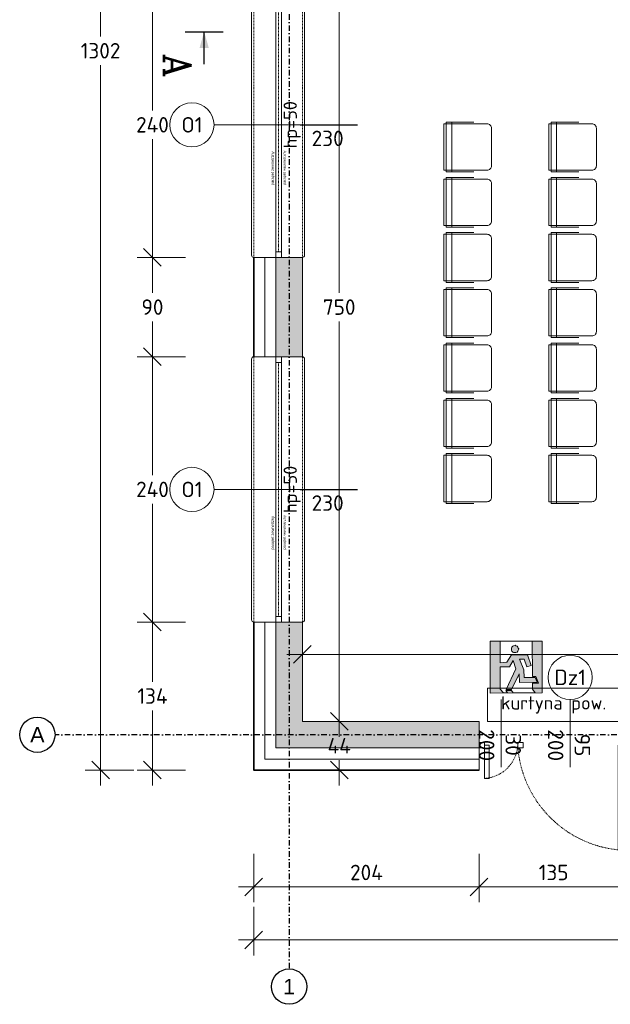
# Model space of a CAD drawing. Header units: millimetres. Extents: x -6697 to 21546, y -3389 to 18959.
# Tile 41 of 153: x 2213 to 2748, y 2354 to 3245. Entities that reach past the tile are written whole.
import ezdxf
from ezdxf.enums import TextEntityAlignment as Align

# ---------------------------------------------------------------- set-up
doc = ezdxf.new("R2010")
doc.units = ezdxf.units.MM
for name, pattern in [('0.5_0.5', [1, 0.5, -0.5]), ('DASHDOT', [1, 0.5, -0.25, 0, -0.25]), ('JIS_02_0.7', [1.35, 0.75, -0.6])]:
    doc.linetypes.add(name, pattern=pattern)
for name, color, linetype in [('A-MEB', 12, 'Continuous'), ('BD_txg', 3, 'Continuous'), ('opisy', 7, 'Continuous'), ('PDF _Geometria', 7, 'Continuous'), ('PDF _Wypełnienia brył', 7, 'Continuous')]:
    doc.layers.add(name, color=color, linetype=linetype)
doc.layers.add('def', color=7, linetype='Continuous', plot=False)
doc.layers.add('pomocnicze', color=6, linetype='Continuous', plot=False)
for name, color, linetype, lineweight in [('elewacja_projektowana', 7, 'Continuous', 5), ('KOLORYSTYKA', 7, 'Continuous', 5), ('sciany_wew', 7, 'Continuous', 18), ('sciany_zew', 7, 'Continuous', 35), ('stolarka_mysz_drzwi', 7, 'Continuous', 5), ('stolarka_mysz_drzwi_opisy', 7, 'Continuous', 5), ('stolarka_mysz_okna', 7, 'Continuous', 5), ('stolarka_mysz_okna_opisy', 7, 'Continuous', 5)]:
    doc.layers.add(name, color=color, linetype=linetype, lineweight=lineweight)
doc.layers.add('wymiary', color=7, linetype='Continuous', lineweight=5, true_color=0x666666)
doc.layers.add('wyposażenie', color=7, linetype='Continuous', lineweight=5, true_color=0x999999)
doc.styles.add('ISO', font='isocpeur.ttf')
doc.styles.add('ROMANC', font='ROMANC.SHX', dxfattribs={"width": 0.9})
doc.styles.get("Standard").update_dxf_attribs({"font": 'arial.ttf'})
doc.linetypes.add('GRADZINOWANIE', pattern='A,0.00254,-2.54,[134,ltypeshp.shx,S=2.54,R=0,X=-2.54,Y=0],-5.08,[134,ltypeshp.shx,S=2.54,R=180,X=2.54,Y=0],-2.54', length=10.16254)
doc.dimstyles.new('Ł_G 1-100', dxfattribs={"dimtxt": 14, "dimasz": 16, "dimexe": 14, "dimexo": 2, "dimgap": 6, "dimtad": 1, "dimtih": 1, "dimtoh": 1, "dimdec": 0, "dimrnd": 0.5, "dimzin": 1, "dimdsep": 46, "dimtxsty": 'ISO', "dimblk": 'OBLIQUE', "dimcen": 0, "dimdle": 14, "dimclrd": 256, "dimclre": 256, "dimclrt": 7, "dimazin": 0, "dimtfac": 1, "dimtdec": 0, "dimtix": 1, "dimtmove": 0, "dimatfit": 2, "dimfxl": 30, "dimfxlon": 1, "dimlwd": -1, "dimlwe": -1, "dimarcsym": 2})

# ---------------------------------------------------------------- blocks, each defined once
blk = doc.blocks.new('DYBY2002-B05x0204')
at = {"layer": 'wyposażenie'}
for p, q in [((-22.5, 27), (-22.5, 2)), ((22.5, 2), (22.5, 27)), ((-22.5, 7), (22.5, 7)), ((-22.5, 2), (22.5, 2)), ((-21, 7), (21, 7))]:
    blk.add_line(p, q, dxfattribs=at)
blk.add_lwpolyline([(-21, 39), (-21, 0), (21, 0), (21, 39, 0.414214), (17, 43), (-17, 43, 0.414214)], format="xyb", close=True, dxfattribs=at)
blk = doc.blocks.new('*U47')
at = {"layer": 'stolarka_mysz_drzwi'}
for points in [[(9, 0), (9, 95), (5, 95), (5, 0)], [(0, -2.5), (5, -2.5), (5, 2.5), (0, 2.5)]]:
    blk.add_lwpolyline(points, close=True, dxfattribs=at)
at = {"layer": 'stolarka_mysz_drzwi', "linetype": 'JIS_02_0.7'}
blk.add_arc((-1.08, -6.08), 101.26, 3.4421, 86.5579, dxfattribs=at)
at = {"layer": 'stolarka_mysz_drzwi_opisy'}
blk.add_lwpolyline([(52.5, 20), (52.5, -41.41)], dxfattribs=at)
blk.add_circle((52.5, -61.41), 20, dxfattribs=at)
at = {"style": 'ISO', "flags": 9}
for tag, p in [('MATERIAL', (267.97, -34.59)), ('KOLOR_DRZWI', (268.38, -55.85)), ('WYPELNIENIE_DRZWI', (268.01, -77.63))]:
    blk.add_attdef(tag, p, '', height=14, dxfattribs=at)
at = {"layer": 'stolarka_mysz_drzwi_opisy', "color": 1, "true_color": 0xff0000, "style": 'ISO', "flags": 12}
blk.add_attdef('SAMOZAMYKACZ', (19.62, 28.05), '', height=6, rotation=90, dxfattribs=at)
at = {"layer": 'stolarka_mysz_drzwi_opisy', "style": 'ISO'}
blk.add_attdef('SZEROKOSC_DRZWI', text='', height=14, rotation=90, dxfattribs=at).set_placement((41.56, -0.13), align=Align.MIDDLE)
at = {"layer": 'stolarka_mysz_drzwi_opisy', "style": 'ISO', "flags": 8}
for tag, rotation, p in [('WYSOKOSC_DRZWI', 90, (65.64, 0)), ('NR_DRZWI1', 180, (52.5, -61.41))]:
    blk.add_attdef(tag, text='', height=14, rotation=rotation, dxfattribs=at).set_placement(p, align=Align.MIDDLE)
at = {"layer": 'stolarka_mysz_drzwi_opisy', "style": 'ISO', "flags": 2}
blk.add_attdef('P', text='', height=14, rotation=90, dxfattribs=at).set_placement((31.45, 25.97), align=Align.TOP_RIGHT)
blk = doc.blocks.new('*U57')
at = {"layer": 'stolarka_mysz_drzwi'}
for points in [[(-9, 0), (-9, 30), (-5, 30), (-5, 0)], [(-35, -2.5), (-40, -2.5), (-40, 2.5), (-35, 2.5)], [(0, -2.5), (-5, -2.5), (-5, 2.5), (0, 2.5)]]:
    blk.add_lwpolyline(points, close=True, dxfattribs=at)
at = {"layer": 'stolarka_mysz_drzwi', "linetype": 'JIS_02_0.7'}
blk.add_arc((-3.08, -1.92), 31.98, 93.4421, 176.5579, dxfattribs=at)
at = {"layer": 'stolarka_mysz_drzwi_opisy'}
blk.add_lwpolyline([(-20, 20), (-20, -41.41)], dxfattribs=at)
at = {"style": 'ISO', "flags": 9}
for tag, p in [('MATERIAL', (167.97, -34.59)), ('KOLOR_DRZWI', (168.38, -55.85)), ('WYPELNIENIE_DRZWI', (168.01, -77.63))]:
    blk.add_attdef(tag, p, '', height=14, dxfattribs=at)
at = {"layer": 'stolarka_mysz_drzwi_opisy', "color": 1, "true_color": 0xff0000, "style": 'ISO', "flags": 12}
blk.add_attdef('SAMOZAMYKACZ', (18.88, 28.05), '', height=6, rotation=90, dxfattribs=at)
at = {"layer": 'stolarka_mysz_drzwi_opisy', "style": 'ISO'}
blk.add_attdef('SZEROKOSC_DRZWI', text='', height=14, rotation=90, dxfattribs=at).set_placement((-30.94, -0.13), align=Align.MIDDLE)
at = {"layer": 'stolarka_mysz_drzwi_opisy', "style": 'ISO', "flags": 8}
blk.add_attdef('WYSOKOSC_DRZWI', text='', height=14, rotation=90, dxfattribs=at).set_placement((-6.86, 0), align=Align.MIDDLE)
at = {"layer": 'stolarka_mysz_drzwi_opisy', "style": 'ISO', "flags": 2}
blk.add_attdef('L', text='', height=14, rotation=90, dxfattribs=at).set_placement((-36.05, 25.97), align=Align.TOP_RIGHT)
blk = doc.blocks.new('_Oblique')
at = {"color": 0, "linetype": 'ByBlock', "lineweight": -2}
blk.add_line((-0.5, -0.5), (0.5, 0.5), dxfattribs=at)
blk = doc.blocks.new('*D59')
at = {"layer": 'Defpoints', "color": 0, "transparency": 16777216}
for p in [(2424.7, 2565.56), (3512.7, 2565.56), (3512.7, 2411.79)]:
    blk.add_point(p, dxfattribs=at)
at = {"layer": 'wymiary', "transparency": 16777216}
for p, q in [((2424.7, 2441.79), (2424.7, 2397.79)), ((3512.7, 2441.79), (3512.7, 2397.79)), ((2410.7, 2411.79), (3526.7, 2411.79))]:
    blk.add_line(p, q, dxfattribs=at)
at = {"layer": 'wymiary', "transparency": 16777216, "xscale": 16, "yscale": 16, "zscale": 16, "rotation": 180}
blk.add_blockref('_Oblique', (2424.7, 2411.79), dxfattribs=at)
at = {"layer": 'wymiary', "transparency": 16777216, "xscale": 16, "yscale": 16, "zscale": 16}
blk.add_blockref('_Oblique', (3512.7, 2411.79), dxfattribs=at)
at = {"layer": 'wymiary', "color": 7, "transparency": 16777216, "insert": (2968.7, 2424.79), "char_height": 14, "attachment_point": 5, "style": 'ISO'}
blk.add_mtext('1088', dxfattribs=at)
blk = doc.blocks.new('*D61')
at = {"layer": 'Defpoints', "color": 0, "transparency": 16777216}
for p in [(2285.92, 3867.56), (2424.7, 3867.56), (2424.7, 2565.56)]:
    blk.add_point(p, dxfattribs=at)
at = {"layer": 'wymiary', "transparency": 16777216}
for p, q in [((2285.92, 3881.56), (2285.92, 3229.56)), ((2315.92, 3867.56), (2271.92, 3867.56)), ((2285.92, 2551.56), (2285.92, 3203.56)), ((2315.92, 2565.56), (2271.92, 2565.56))]:
    blk.add_line(p, q, dxfattribs=at)
at = {"layer": 'wymiary', "transparency": 16777216, "xscale": 16, "yscale": 16, "zscale": 16}
for p, rotation in [((2285.92, 3867.56), 90), ((2285.92, 2565.56), 270)]:
    blk.add_blockref('_Oblique', p, dxfattribs=dict(at, rotation=rotation))
at = {"layer": 'wymiary', "color": 7, "transparency": 16777216, "insert": (2285.92, 3216.56), "char_height": 14, "attachment_point": 5, "style": 'ISO'}
blk.add_mtext('1302', dxfattribs=at)
blk = doc.blocks.new('ST2')
blk.add_line((13.77, 0), (0, 0))
blk.add_solid([(6.84, -1.95), (6.84, 1.95), (0, 0)])
blk = doc.blocks.new('eprzv')
blk.add_line((47.9, 0), (-47.9, 0))
at = {"xscale": 6, "yscale": 6, "zscale": 6, "rotation": 270}
blk.add_blockref('ST2', (0, 0), dxfattribs=at)
at = {"style": 'ROMANC'}
blk.add_attdef('PRZ', text='', height=70, rotation=270, dxfattribs=at).set_placement((32.1, -86), align=Align.CENTER)
blk = doc.blocks.new('ewakuacja')
at = {"layer": 'PDF _Wypełnienia brył', "true_color": 0x00ff00}
h = blk.add_hatch(color=3, dxfattribs=at)
h.paths.add_polyline_path([(47.08, 47.08), (0, 47.08), (0, 0), (47.08, 0.42), (47.08, 47.08)], flags=0)
h.paths.add_polyline_path([(9.17, 47.08), (37.92, 47.08), (38.33, 15), (41.25, 15), (43.75, 9.17), (38.33, 9.17), (38.33, 3.75), (40.83, 0.42), (20.83, 0.42), (19.17, 2.5), (14.17, 2.5), (15.83, 0.42), (12.08, 0.42), (9.17, 3.75), (9.17, 23.75), (17.5, 23.75), (20.83, 29.58), (23.33, 22.08), (14.58, 3.33), (19.17, 3.33), (26.25, 17.5), (26.67, 9.58), (42.5, 10), (40.83, 14.17), (30.83, 14.17), (30.42, 21.25), (26.67, 30.83), (30.83, 30.83), (33.33, 23.75), (37.08, 25), (33.75, 34.58), (19.17, 34.58), (15, 27.92), (9.17, 27.5), (9.17, 47.08)], flags=0)
h.paths.add_polyline_path([(25.83, 40), (25.42, 40.83), (25, 41.67), (24.58, 42.5), (23.33, 42.92), (22.5, 43.33), (21.25, 42.92), (20.42, 42.5), (19.58, 41.67), (19.17, 40.83), (19.17, 38.75), (19.58, 37.92), (20.42, 37.08), (21.25, 36.67), (23.33, 36.67), (24.58, 37.08), (25, 37.92), (25.42, 38.75), (25.83, 40)], flags=0)
at = {"layer": 'PDF _Geometria', "color": 3, "lineweight": 5, "true_color": 0x00ff00}
for points in [[(47.08, 47.08), (0, 47.08), (0, 0), (47.08, 0.42)], [(9.17, 47.08), (37.92, 47.08), (38.33, 15), (41.25, 15), (43.75, 9.17), (38.33, 9.17), (38.33, 3.75), (40.83, 0.42), (20.83, 0.42), (19.17, 2.5), (14.17, 2.5), (15.83, 0.42), (12.08, 0.42), (9.17, 3.75), (9.17, 23.75), (17.5, 23.75), (20.83, 29.58), (23.33, 22.08), (14.58, 3.33), (19.17, 3.33), (26.25, 17.5), (26.67, 9.58), (42.5, 10), (40.83, 14.17), (30.83, 14.17), (30.42, 21.25), (26.67, 30.83), (30.83, 30.83), (33.33, 23.75), (37.08, 25), (33.75, 34.58), (19.17, 34.58), (15, 27.92), (9.17, 27.5)], [(25.83, 40), (25.42, 40.83), (25, 41.67), (24.58, 42.5), (23.33, 42.92), (22.5, 43.33), (21.25, 42.92), (20.42, 42.5), (19.58, 41.67), (19.17, 40.83), (19.17, 38.75), (19.58, 37.92), (20.42, 37.08), (21.25, 36.67), (23.33, 36.67), (24.58, 37.08), (25, 37.92), (25.42, 38.75)]]:
    blk.add_lwpolyline(points, close=True, dxfattribs=at)
blk = doc.blocks.new('*U73')
at = {"layer": 'pomocnicze'}
blk.add_lwpolyline([(19.5, 120), (71.5, 120)], dxfattribs=at)
at = {"layer": 'stolarka_mysz_okna'}
for points in [[(-24.5, 2), (-24.5, 238)], [(-2.5, 5), (-2.5, 235)], [(2.5, 5), (2.5, 235)], [(23.5, 2), (23.5, 238)]]:
    blk.add_lwpolyline(points, dxfattribs=at)
at = {"layer": 'stolarka_mysz_okna', "linetype": 'JIS_02_0.7'}
for points in [[(-22.5, 0), (-22.5, 240)], [(21.5, 0), (21.5, 240)]]:
    blk.add_lwpolyline(points, dxfattribs=at)
at = {"layer": 'stolarka_mysz_okna'}
for points in [[(2.5, 235), (2.5, 240), (-2.5, 240), (-2.5, 235)], [(2.5, 0), (2.5, 5), (-2.5, 5), (-2.5, 0)]]:
    blk.add_lwpolyline(points, close=True, dxfattribs=at)
at = {"layer": 'stolarka_mysz_okna', "linetype": '0.5_0.5'}
blk.add_lwpolyline([(0, 235), (0, 5)], dxfattribs=at)
at = {"layer": 'stolarka_mysz_okna'}
for centre, start, end in [((-22.5, 238), 90, 180), ((21.5, 238), 0, 90), ((-22.5, 2), 180, 270), ((21.5, 2), 270, 0)]:
    blk.add_arc(centre, 2, start, end, dxfattribs=at)
at = {"layer": 'stolarka_mysz_okna_opisy'}
blk.add_lwpolyline([(-58.5, 120), (71.5, 120)], dxfattribs=at)
blk.add_circle((-78.5, 120), 20, dxfattribs=at)
at = {"style": 'ISO', "flags": 9}
for tag, p in [('KLASA_ODPORNOSCI', (162.72, -22.48)), ('MATERIAL', (162.72, -49.59)), ('KOLOR_OKNA', (163.12, -72.43))]:
    blk.add_attdef(tag, p, '', height=14, dxfattribs=at)
at = {"layer": 'def', "color": 9, "true_color": 0xc7c8ca, "char_height": 2.5, "attachment_point": 1, "rotation": 90}
for s, insert in [('parapet wewnetrzny', (3.83, 65.43)), ('parapet zewnetrzny', (-6.79, 65.43))]:
    blk.add_mtext_dynamic_manual_height_columns(s, width=37.1302, gutter_width=12.5, heights=[0], dxfattribs=dict(at, insert=insert))
at = {"layer": 'stolarka_mysz_okna_opisy', "style": 'ISO', "flags": 8}
blk.add_attdef('HP_PARAPETU', text='', height=12, rotation=90, dxfattribs=at).set_placement((16.47, 120), align=Align.CENTER)
at = {"layer": 'stolarka_mysz_okna_opisy', "style": 'ISO'}
for tag, flags, p in [('SZEROKOSC_OKNA', 2, (44.14, 123.73)), ('WYSOKOSC_OKNA', 12, (44.37, 100.68))]:
    blk.add_attdef(tag, text='', height=14, dxfattribs=dict(at, flags=flags)).set_placement(p, align=Align.CENTER)
at = {"layer": 'stolarka_mysz_okna_opisy', "style": 'ISO', "flags": 8}
blk.add_attdef('NR_OKNA', text='', height=14, dxfattribs=at).set_placement((-78.5, 120), align=Align.MIDDLE)
blk = doc.blocks.new('*D79')
at = {"layer": 'Defpoints', "color": 0, "transparency": 16777216}
for p in [(2424.7, 3269.56), (2332.94, 3029.56), (2424.7, 3029.56)]:
    blk.add_point(p, dxfattribs=at)
at = {"layer": 'wymiary', "transparency": 16777216}
for p, q in [((2332.94, 3283.56), (2332.94, 3162.56)), ((2362.94, 3269.56), (2318.94, 3269.56)), ((2332.94, 3015.56), (2332.94, 3136.56)), ((2362.94, 3029.56), (2318.94, 3029.56))]:
    blk.add_line(p, q, dxfattribs=at)
at = {"layer": 'wymiary', "transparency": 16777216, "xscale": 16, "yscale": 16, "zscale": 16}
for p, rotation in [((2332.94, 3269.56), 90), ((2332.94, 3029.56), 270)]:
    blk.add_blockref('_Oblique', p, dxfattribs=dict(at, rotation=rotation))
at = {"layer": 'wymiary', "color": 7, "transparency": 16777216, "insert": (2332.94, 3149.56), "char_height": 14, "attachment_point": 5, "style": 'ISO'}
blk.add_mtext('240', dxfattribs=at)
blk = doc.blocks.new('*D80')
at = {"layer": 'Defpoints', "color": 0, "transparency": 16777216}
for p in [(2424.7, 3029.56), (2332.94, 2939.56), (2424.7, 2939.56)]:
    blk.add_point(p, dxfattribs=at)
at = {"layer": 'wymiary', "transparency": 16777216}
for p, q in [((2332.94, 3043.56), (2332.94, 2997.56)), ((2362.94, 3029.56), (2318.94, 3029.56)), ((2332.94, 2925.56), (2332.94, 2971.56)), ((2362.94, 2939.56), (2318.94, 2939.56))]:
    blk.add_line(p, q, dxfattribs=at)
at = {"layer": 'wymiary', "transparency": 16777216, "xscale": 16, "yscale": 16, "zscale": 16}
for p, rotation in [((2332.94, 3029.56), 90), ((2332.94, 2939.56), 270)]:
    blk.add_blockref('_Oblique', p, dxfattribs=dict(at, rotation=rotation))
at = {"layer": 'wymiary', "color": 7, "transparency": 16777216, "insert": (2332.94, 2984.56), "char_height": 14, "attachment_point": 5, "style": 'ISO'}
blk.add_mtext('90', dxfattribs=at)
blk = doc.blocks.new('*D81')
at = {"layer": 'Defpoints', "color": 0, "transparency": 16777216}
for p in [(2424.7, 2939.56), (2332.94, 2699.56), (2424.7, 2699.56)]:
    blk.add_point(p, dxfattribs=at)
at = {"layer": 'wymiary', "transparency": 16777216}
for p, q in [((2332.94, 2953.56), (2332.94, 2832.56)), ((2362.94, 2939.56), (2318.94, 2939.56)), ((2332.94, 2685.56), (2332.94, 2806.56)), ((2362.94, 2699.56), (2318.94, 2699.56))]:
    blk.add_line(p, q, dxfattribs=at)
at = {"layer": 'wymiary', "transparency": 16777216, "xscale": 16, "yscale": 16, "zscale": 16}
for p, rotation in [((2332.94, 2939.56), 90), ((2332.94, 2699.56), 270)]:
    blk.add_blockref('_Oblique', p, dxfattribs=dict(at, rotation=rotation))
at = {"layer": 'wymiary', "color": 7, "transparency": 16777216, "insert": (2332.94, 2819.56), "char_height": 14, "attachment_point": 5, "style": 'ISO'}
blk.add_mtext('240', dxfattribs=at)
blk = doc.blocks.new('*D82')
at = {"layer": 'Defpoints', "color": 0, "transparency": 16777216}
for p in [(2424.7, 2699.56), (2332.94, 2565.56), (2424.7, 2565.56)]:
    blk.add_point(p, dxfattribs=at)
at = {"layer": 'wymiary', "transparency": 16777216}
for p, q in [((2332.94, 2713.56), (2332.94, 2645.56)), ((2362.94, 2699.56), (2318.94, 2699.56)), ((2332.94, 2551.56), (2332.94, 2619.56)), ((2362.94, 2565.56), (2318.94, 2565.56))]:
    blk.add_line(p, q, dxfattribs=at)
at = {"layer": 'wymiary', "transparency": 16777216, "xscale": 16, "yscale": 16, "zscale": 16}
for p, rotation in [((2332.94, 2699.56), 90), ((2332.94, 2565.56), 270)]:
    blk.add_blockref('_Oblique', p, dxfattribs=dict(at, rotation=rotation))
at = {"layer": 'wymiary', "color": 7, "transparency": 16777216, "insert": (2332.94, 2632.56), "char_height": 14, "attachment_point": 5, "style": 'ISO'}
blk.add_mtext('134', dxfattribs=at)
blk = doc.blocks.new('*D94')
at = {"layer": 'Defpoints', "color": 0, "transparency": 16777216}
for p in [(2628.7, 2565.56), (2763.7, 2565.56), (2628.7, 2459.87)]:
    blk.add_point(p, dxfattribs=at)
at = {"layer": 'wymiary', "transparency": 16777216}
for p, q in [((2628.7, 2489.87), (2628.7, 2445.87)), ((2763.7, 2489.87), (2763.7, 2445.87)), ((2777.7, 2459.87), (2614.7, 2459.87))]:
    blk.add_line(p, q, dxfattribs=at)
at = {"layer": 'wymiary', "transparency": 16777216, "xscale": 16, "yscale": 16, "zscale": 16, "rotation": 180}
blk.add_blockref('_Oblique', (2628.7, 2459.87), dxfattribs=at)
at = {"layer": 'wymiary', "transparency": 16777216, "xscale": 16, "yscale": 16, "zscale": 16}
blk.add_blockref('_Oblique', (2763.7, 2459.87), dxfattribs=at)
at = {"layer": 'wymiary', "color": 7, "transparency": 16777216, "insert": (2696.2, 2472.87), "char_height": 14, "attachment_point": 5, "style": 'ISO'}
blk.add_mtext('135', dxfattribs=at)
blk = doc.blocks.new('*D95')
at = {"layer": 'Defpoints', "color": 0, "transparency": 16777216}
for p in [(2424.7, 2565.56), (2628.7, 2565.56), (2424.7, 2459.87)]:
    blk.add_point(p, dxfattribs=at)
at = {"layer": 'wymiary', "transparency": 16777216}
for p, q in [((2424.7, 2489.87), (2424.7, 2445.87)), ((2628.7, 2489.87), (2628.7, 2445.87)), ((2642.7, 2459.87), (2410.7, 2459.87))]:
    blk.add_line(p, q, dxfattribs=at)
at = {"layer": 'wymiary', "transparency": 16777216, "xscale": 16, "yscale": 16, "zscale": 16, "rotation": 180}
blk.add_blockref('_Oblique', (2424.7, 2459.87), dxfattribs=at)
at = {"layer": 'wymiary', "transparency": 16777216, "xscale": 16, "yscale": 16, "zscale": 16}
blk.add_blockref('_Oblique', (2628.7, 2459.87), dxfattribs=at)
at = {"layer": 'wymiary', "color": 7, "transparency": 16777216, "insert": (2526.7, 2472.87), "char_height": 14, "attachment_point": 5, "style": 'ISO'}
blk.add_mtext('204', dxfattribs=at)
blk = doc.blocks.new('*D97')
at = {"layer": 'Defpoints', "color": 0, "transparency": 16777216}
for p in [(2468.7, 2670.2), (2468.7, 2609.56), (3468.7, 2609.56)]:
    blk.add_point(p, dxfattribs=at)
at = {"layer": 'wymiary', "transparency": 16777216}
for p, q in [((2468.7, 2640.2), (2468.7, 2684.2)), ((3468.7, 2640.2), (3468.7, 2684.2)), ((3482.7, 2670.2), (2454.7, 2670.2))]:
    blk.add_line(p, q, dxfattribs=at)
at = {"layer": 'wymiary', "transparency": 16777216, "xscale": 16, "yscale": 16, "zscale": 16, "rotation": 180}
blk.add_blockref('_Oblique', (2468.7, 2670.2), dxfattribs=at)
at = {"layer": 'wymiary', "transparency": 16777216, "xscale": 16, "yscale": 16, "zscale": 16}
blk.add_blockref('_Oblique', (3468.7, 2670.2), dxfattribs=at)
at = {"layer": 'wymiary', "color": 7, "transparency": 16777216, "insert": (2968.7, 2683.2), "char_height": 14, "attachment_point": 5, "style": 'ISO'}
blk.add_mtext('1000', dxfattribs=at)
blk = doc.blocks.new('*D121')
at = {"layer": 'Defpoints', "color": 0, "transparency": 16777216}
for p in [(2468.7, 3359.56), (2468.7, 2609.56), (2502.04, 2609.56)]:
    blk.add_point(p, dxfattribs=at)
at = {"layer": 'wymiary', "transparency": 16777216}
for p, q in [((2502.04, 3373.56), (2502.04, 2997.56)), ((2472.04, 3359.56), (2516.04, 3359.56)), ((2502.04, 2595.56), (2502.04, 2971.56)), ((2472.04, 2609.56), (2516.04, 2609.56))]:
    blk.add_line(p, q, dxfattribs=at)
at = {"layer": 'wymiary', "transparency": 16777216, "xscale": 16, "yscale": 16, "zscale": 16}
for p, rotation in [((2502.04, 3359.56), 90), ((2502.04, 2609.56), 270)]:
    blk.add_blockref('_Oblique', p, dxfattribs=dict(at, rotation=rotation))
at = {"layer": 'wymiary', "color": 7, "transparency": 16777216, "insert": (2502.04, 2984.56), "char_height": 14, "attachment_point": 5, "style": 'ISO'}
blk.add_mtext('750', dxfattribs=at)
blk = doc.blocks.new('*D122')
at = {"layer": 'Defpoints', "color": 0, "transparency": 16777216}
for p in [(2468.7, 2609.56), (2468.7, 2565.56), (2502.04, 2565.56)]:
    blk.add_point(p, dxfattribs=at)
at = {"layer": 'wymiary', "transparency": 16777216}
for p, q in [((2502.04, 2623.56), (2502.04, 2600.56)), ((2472.04, 2609.56), (2516.04, 2609.56)), ((2502.04, 2551.56), (2502.04, 2574.56)), ((2472.04, 2565.56), (2516.04, 2565.56))]:
    blk.add_line(p, q, dxfattribs=at)
at = {"layer": 'wymiary', "transparency": 16777216, "xscale": 16, "yscale": 16, "zscale": 16}
for p, rotation in [((2502.04, 2609.56), 90), ((2502.04, 2565.56), 270)]:
    blk.add_blockref('_Oblique', p, dxfattribs=dict(at, rotation=rotation))
at = {"layer": 'wymiary', "color": 7, "transparency": 16777216, "insert": (2502.04, 2587.56), "char_height": 14, "attachment_point": 5, "style": 'ISO'}
blk.add_mtext('44', dxfattribs=at)

msp = doc.modelspace()

# ---------------------------------------------------------------- hatches: boundary and pattern name
at = {"layer": 'KOLORYSTYKA'}
h = msp.add_hatch(dxfattribs=at)
h.set_pattern_fill('CONCRETE', color=256, scale=5, pattern_type=2)
h.set_pattern_definition([(50, (0, 0), (35.86301, -3.1376), [3.75, -41.25]), (355, (0, 0), (-6.93757, 37.6096), [3, -33]), (100.4514, (2.99, -0.26), (28.92547, 34.47198), [3.187, -35.0571]), (46.1842, (0, 10), (53.36205, -8.27595), [5.625, -61.875]), (96.6356, (4.447, 9.31), (46.73314, 48.7059), [4.7805, -52.58565]), (351.1842, (0, 10), (46.7331, 48.70593), [4.5, -49.5]), (21, (5, 7.5), (29.84535, -20.13094), [3.75, -41.25]), (326, (5, 7.5), (12.16577, 36.2575), [3, -33]), (71.4514, (7.487, 5.822), (42.01113, 16.12652), [3.187, -35.0571]), (37.5, (0, 0), (0.607993, 16.644693), [0, -32.6, 0, -33.5, 0, -33.125]), (7.5, (0, 0), (13.153477, 19.720586), [0, -19.1, 0, -31.85, 0, -12.625]), (327.5, (-11.15, 0), (26.691122, -1.127744), [0, -12.5, 0, -39, 0, -51.75]), (317.5, (-16.15, 0), (29.15931, 5.00525), [0, -16.25, 0, -25.9, 0, -36.75])])
h.paths.add_polyline_path([(2842.7, 3383.56), (2742.7, 3383.56), (2742.7, 3408.56), (2730.7, 3408.56), (2730.7, 3398.56), (2730.7, 3383.56), (2649.7, 3383.56), (2649.7, 3359.56), (2842.7, 3359.56)], flags=17)
h.paths.add_polyline_path([(3492.7, 3783.56), (3492.7, 3847.56), (3271.7, 3847.56), (3271.7, 3823.56), (3281.7, 3823.56), (3336.7, 3823.56), (3336.7, 3545.56), (3331.7, 3545.56), (3331.7, 3533.56), (3336.7, 3533.56), (3358.7, 3533.56), (3358.7, 3545.56), (3348.7, 3545.56), (3348.7, 3823.56), (3468.7, 3823.56), (3468.7, 3545.56), (3458.7, 3545.56), (3458.7, 3533.56), (3468.7, 3533.56), (3468.7, 3526.06), (3492.7, 3526.06)])
h.paths.add_polyline_path([(3472, 3387.42), (3508.4, 3387.42), (3508.4, 3408.42), (3472, 3408.42)], flags=9)
h.paths.add_polyline_path([(3492.7, 2699.56), (3468.7, 2699.56), (3468.7, 2609.56), (2763.7, 2609.56), (2763.7, 2585.56), (3492.7, 2585.56)])
h.paths.add_polyline_path([(3468.7, 3269.56), (3492.7, 3269.56), (3492.7, 3391.06), (3468.7, 3391.06), (3468.7, 3383.56), (3336.7, 3383.56), (3336.7, 3359.56), (3468.7, 3359.56)])
h.paths.add_polyline_path([(3492.7, 3029.56), (3468.7, 3029.56), (3468.7, 2939.56), (3492.7, 2939.56)])
h.paths.add_polyline_path([(2468.7, 2699.56), (2444.7, 2699.56), (2444.7, 2585.56), (2628.7, 2585.56), (2628.7, 2609.56), (2468.7, 2609.56)])
h.paths.add_polyline_path([(2468.7, 3029.56), (2444.7, 3029.56), (2444.7, 2939.56), (2468.7, 2939.56)])
h.paths.add_polyline_path([(2444.7, 3733.56), (2468.7, 3733.56), (2468.7, 3823.56), (2730.7, 3823.56), (2730.7, 3673.56), (2730.7, 3508.56), (2742.7, 3508.56), (2742.7, 3518.56), (2742.7, 3533.56), (2837.7, 3533.56), (2837.7, 3545.56), (2827.7, 3545.56), (2742.7, 3545.56), (2742.7, 3557.56), (2742.7, 3823.56), (2962.7, 3823.56), (2962.7, 3545.56), (2952.7, 3545.56), (2952.7, 3533.56), (2984.7, 3533.56), (2994.7, 3533.56), (2994.7, 3545.56), (2974.7, 3545.56), (2974.7, 3664.56), (2997.2, 3664.56), (2997.2, 3676.56), (2974.7, 3676.56), (2974.7, 3823.56), (3104.7, 3823.56), (3104.7, 3676.56), (3097.2, 3676.56), (3097.2, 3664.56), (3104.7, 3664.56), (3104.7, 3545.56), (3094.7, 3545.56), (3094.7, 3533.56), (3120.7, 3533.56), (3120.7, 3545.56), (3116.7, 3545.56), (3116.7, 3615.56), (3214.7, 3615.56), (3214.7, 3545.56), (3210.7, 3545.56), (3210.7, 3533.56), (3231.7, 3533.56), (3231.7, 3545.56), (3226.7, 3545.56), (3226.7, 3627.56), (3116.7, 3627.56), (3116.7, 3823.56), (3171.7, 3823.56), (3171.7, 3847.56), (3161.7, 3847.56), (2468.7, 3847.56), (2444.7, 3847.56)])
h.paths.add_polyline_path([(2468.7, 3493.56), (2444.7, 3493.56), (2444.7, 3269.56), (2468.7, 3269.56), (2468.7, 3359.56), (2549.7, 3359.56), (2549.7, 3383.56), (2468.7, 3383.56)])

# ---------------------------------------------------------------- linework, layer by layer
at = {"layer": 'elewacja_projektowana', "linetype": 'GRADZINOWANIE', "ltscale": 0.09}
for points in [[(2434.7, 2939.56), (2434.7, 3029.56)], [(2628.7, 2575.56), (2434.7, 2575.56), (2434.7, 2699.56)]]:
    msp.add_lwpolyline(points, dxfattribs=at)
at = {"layer": 'opisy', "linetype": 'DASHDOT', "ltscale": 10}
for points in [[(2456.7, 4047.56), (2456.7, 2385.56), (2456.7, 2385.56)], [(3692.7, 2597.56), (2244.7, 2597.56), (2244.7, 2597.56)]]:
    msp.add_lwpolyline(points, dxfattribs=at)
at = {"layer": 'opisy'}
for centre in [(2228.7, 2597.56), (2456.7, 2369.56)]:
    msp.add_circle(centre, 16, dxfattribs=at)
at = {"layer": 'sciany_wew'}
for points in [[(2628.7, 2585.56), (2444.7, 2585.56), (2444.7, 3383.56)], [(2468.7, 3029.56), (2424.7, 3029.56)], [(2468.7, 2939.56), (2468.7, 3029.56)], [(2468.7, 2939.56), (2424.7, 2939.56)], [(2468.7, 2699.56), (2424.7, 2699.56)], [(2628.7, 2609.56), (2468.7, 2609.56), (2468.7, 2699.56)], [(2628.7, 2609.56), (2628.7, 2565.56)]]:
    msp.add_lwpolyline(points, dxfattribs=at)
at = {"layer": 'sciany_zew'}
for points in [[(2424.7, 2939.56), (2424.7, 3029.56)], [(2628.7, 2565.56), (2424.7, 2565.56), (2424.7, 2699.56)]]:
    msp.add_lwpolyline(points, dxfattribs=at)
at = {"layer": 'wyposażenie'}
msp.add_lwpolyline([(2636.25, 2609.56), (2756.25, 2609.56), (2756.25, 2639.56), (2636.25, 2639.56)], close=True, dxfattribs=at)

# ---------------------------------------------------------------- block references
msp.add_blockref('ewakuacja', (2638.74, 2635.15))
at = {"layer": 'A-MEB', "rotation": 270}
for p in [(2596.91, 3129.43), (2691.91, 3129.43), (2596.91, 3079.43), (2691.91, 3079.43), (2596.91, 3029.43), (2691.91, 3029.43), (2596.91, 2979.43), (2691.91, 2979.43), (2596.91, 2929.43), (2691.91, 2929.43), (2596.91, 2879.43), (2691.91, 2879.43), (2596.91, 2829.43), (2691.91, 2829.43)]:
    msp.add_blockref('DYBY2002-B05x0204', p, dxfattribs=at)
at = {"layer": 'BD_txg', "color": 2}
ref = msp.add_blockref('eprzv', (2379.75, 3233.79), dxfattribs=dict(at, xscale=-0.357142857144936, yscale=0.357142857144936, zscale=0.357142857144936))
ref.add_attrib('PRZ', 'A', dxfattribs={"layer": '0', "height": 25, "rotation": 270, "style": 'ROMANC'}).set_placement((2343.28, 3203.09), align=Align.CENTER)
at = {"layer": 'sciany_wew'}
ref = msp.add_blockref('*U47', (2763.7, 2588.06), dxfattribs=dict(at, rotation=180))
ref.add_attrib('SZEROKOSC_DRZWI', '95', dxfattribs={"layer": 'stolarka_mysz_drzwi_opisy', "height": 14, "rotation": 270, "style": 'ISO'}).set_placement((2722.14, 2588.2), align=Align.MIDDLE)
ref.add_attrib('WYSOKOSC_DRZWI', '200', dxfattribs={"layer": 'stolarka_mysz_drzwi_opisy', "height": 14, "rotation": 270, "style": 'ISO'}).set_placement((2698.05, 2588.06), align=Align.MIDDLE)
ref.add_attrib('NR_DRZWI1', 'Dz1', dxfattribs={"layer": 'stolarka_mysz_drzwi_opisy', "height": 14, "style": 'ISO'}).set_placement((2711.2, 2649.47), align=Align.MIDDLE)
ref = msp.add_blockref('*U57', (2628.7, 2588.06), dxfattribs=dict(at, rotation=180))
ref.add_attrib('SZEROKOSC_DRZWI', '30', dxfattribs={"layer": 'stolarka_mysz_drzwi_opisy', "height": 14, "rotation": 270, "style": 'ISO'}).set_placement((2659.64, 2588.2), align=Align.MIDDLE)
ref.add_attrib('WYSOKOSC_DRZWI', '200', dxfattribs={"layer": 'stolarka_mysz_drzwi_opisy', "height": 14, "rotation": 270, "style": 'ISO'}).set_placement((2635.55, 2588.06), align=Align.MIDDLE)
at = {"layer": 'stolarka_mysz_okna'}
ref = msp.add_blockref('*U73', (2447.2, 3029.56), dxfattribs=at)
ref.add_attrib('NR_OKNA', 'O1', dxfattribs={"layer": 'stolarka_mysz_okna_opisy', "height": 14, "style": 'ISO'}).set_placement((2368.7, 3149.56), align=Align.MIDDLE)
ref.add_attrib('WYSOKOSC_OKNA', '230', dxfattribs={"layer": 'stolarka_mysz_okna_opisy', "height": 14, "style": 'ISO'}).set_placement((2491.57, 3130.24), align=Align.CENTER)
ref.add_attrib('HP_PARAPETU', 'hp=50', dxfattribs={"layer": 'stolarka_mysz_okna_opisy', "height": 12, "rotation": 90, "style": 'ISO'}).set_placement((2463.67, 3149.56), align=Align.CENTER)
ref = msp.add_blockref('*U73', (2447.2, 2699.56), dxfattribs=at)
ref.add_attrib('NR_OKNA', 'O1', dxfattribs={"layer": 'stolarka_mysz_okna_opisy', "height": 14, "style": 'ISO'}).set_placement((2368.7, 2819.56), align=Align.MIDDLE)
ref.add_attrib('WYSOKOSC_OKNA', '230', dxfattribs={"layer": 'stolarka_mysz_okna_opisy', "height": 14, "style": 'ISO'}).set_placement((2491.57, 2800.24), align=Align.CENTER)
ref.add_attrib('HP_PARAPETU', 'hp=50', dxfattribs={"layer": 'stolarka_mysz_okna_opisy', "height": 12, "rotation": 90, "style": 'ISO'}).set_placement((2463.67, 2819.56), align=Align.CENTER)

# ---------------------------------------------------------------- texts
at = {"layer": 'opisy', "char_height": 14, "attachment_point": 5}
for s, insert in [('A', (2228.7, 2597.56)), ('1', (2456.7, 2369.56))]:
    msp.add_mtext_dynamic_manual_height_columns(s, width=22.5475, gutter_width=70, heights=[0], dxfattribs=dict(at, insert=insert))
at = {"layer": 'wyposażenie', "insert": (2696.25, 2624.56), "char_height": 12, "width": 669.8292, "attachment_point": 5, "style": 'ISO'}
msp.add_mtext('\\pt24;kurtyna pow.', dxfattribs=at)

# ---------------------------------------------------------------- dimensions: what is measured, and where the dimension line sits
at = {"layer": 'wymiary'}
dim = msp.add_linear_dim(base=(2285.92, 3867.56), p1=(2424.7, 2565.56), p2=(2424.7, 3867.56), angle=90, dimstyle='Ł_G 1-100', dxfattribs=at)
dim.commit()
dim.dimension.update_dxf_attribs({"geometry": '*D61', "text_midpoint": (2285.92, 3216.56)})
for base, p1, p2, picture, middle in [((2502.04, 2609.56), (2468.7, 3359.56), (2468.7, 2609.56), '*D121', (2502.04, 2984.56)), ((2332.94, 3029.56), (2424.7, 3269.56), (2424.7, 3029.56), '*D79', (2332.94, 3149.56)), ((2332.94, 2939.56), (2424.7, 3029.56), (2424.7, 2939.56), '*D80', (2332.94, 2984.56)), ((2332.94, 2699.56), (2424.7, 2939.56), (2424.7, 2699.56), '*D81', (2332.94, 2819.56)), ((2332.94, 2565.56), (2424.7, 2699.56), (2424.7, 2565.56), '*D82', (2332.94, 2632.56)), ((2502.04, 2565.56), (2468.7, 2609.56), (2468.7, 2565.56), '*D122', (2502.04, 2587.56))]:
    dim = msp.add_linear_dim(base=base, p1=p1, p2=p2, angle=90, dimstyle='Ł_G 1-100', override={"dimtmove": 1}, dxfattribs=at)
    dim.commit()
    dim.dimension.update_dxf_attribs({"geometry": picture, "text_midpoint": middle})
for p1, p2, distance, picture, middle in [((3468.7, 2609.56), (2468.7, 2609.56), -60.64, '*D97', (2968.7, 2683.2)), ((2424.7, 2565.56), (3512.7, 2565.56), -153.78, '*D59', (2968.7, 2424.79))]:
    dim = msp.add_aligned_dim(p1=p1, p2=p2, distance=distance, dimstyle='Ł_G 1-100', dxfattribs=at)
    dim.commit()
    dim.dimension.update_dxf_attribs({"geometry": picture, "text_midpoint": middle})
for base, p1, p2, picture, middle in [((2424.7, 2459.87), (2628.7, 2565.56), (2424.7, 2565.56), '*D95', (2526.7, 2472.87)), ((2628.7, 2459.87), (2763.7, 2565.56), (2628.7, 2565.56), '*D94', (2696.2, 2472.87))]:
    dim = msp.add_linear_dim(base=base, p1=p1, p2=p2, dimstyle='Ł_G 1-100', override={"dimtmove": 1}, dxfattribs=at)
    dim.commit()
    dim.dimension.update_dxf_attribs({"geometry": picture, "text_midpoint": middle})

doc.saveas('drawing.dxf')
